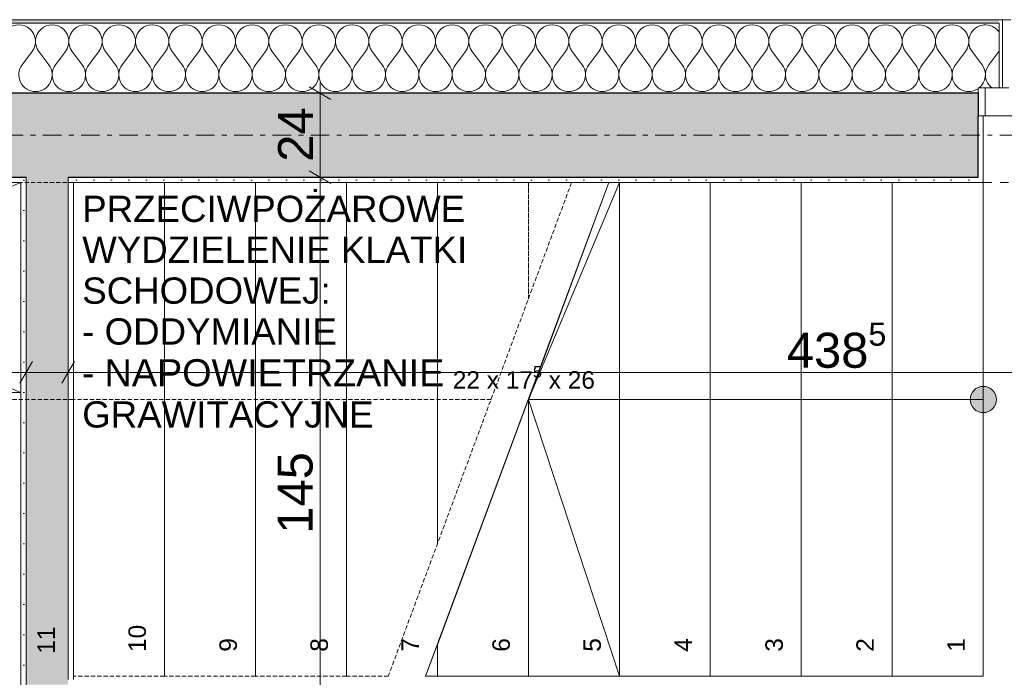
# Model space of a CAD drawing. Extents: x 100 to 2982, y 37 to 2050.
# Tile 53 of 130: x 812 to 1094, y 1635 to 1823. Entities that reach past the tile are written whole.
import ezdxf
from ezdxf.xclip import XClip

# ---------------------------------------------------------------- set-up
doc = ezdxf.new("R2010")
doc.units = 0
doc.header["$MEASUREMENT"] = 0
doc.header["$XCLIPFRAME"] = 0
for name, pattern in [('Przerywana', [24, 12, -12]), ('Przerywana gęsta', [9, 6, -3]), ('Przerywana podwójnie', [54.680554, 26.458333, -10.583333, 7.055556, -10.583333]), ('Wipeout_Contour', [5000, 0, -5000])]:
    doc.linetypes.add(name, pattern=pattern)
for name, color, linetype in [('250-A Schody Pochylnie', 7, 'Continuous'), ('299-A Wymiary Opisy', 7, 'Continuous'), ('330-W Wyposażenie', 7, 'Continuous'), ('410-K Osie', 7, 'Continuous'), ('420-K Ściany', 7, 'Continuous'), ('820-G Rysunki Obrazki', 7, 'Continuous'), ('830-G Teksty Etykiety', 7, 'Continuous'), ('A_ŚCIANY NOŚNE', 7, 'Continuous'), ('Drzwi ARCHICAD', 7, 'Continuous')]:
    doc.layers.add(name, color=color, linetype=linetype)
doc.styles.add('STYL_AUTOMATYCZNY_3', font='arial.ttf')
doc.styles.add('STYL_AUTOMATYCZNY_7', font='arial.ttf')
pattern_1 = [(0, (-18316.349, -206.5255), (0, 8.660254), [0, -5]), (0, (-18313.849, -202.195), (0, 8.660254), [0, -5])]

# ---------------------------------------------------------------- blocks, each defined once
blk = doc.blocks.new('*X12')
at = {"layer": '420-K Ściany', "color": 174, "linetype": 'Continuous', "lineweight": 5, "ltscale": 0.2}
for p, q in [((816.03, 1813.41), (813.17, 1809.6)), ((817.94, 1813.41), (820.79, 1809.6)), ((825.56, 1813.41), (822.7, 1809.6)), ((827.46, 1813.41), (830.32, 1809.6)), ((835.08, 1813.41), (832.22, 1809.6)), ((836.98, 1813.41), (839.84, 1809.6)), ((844.6, 1813.41), (841.75, 1809.6)), ((846.51, 1813.41), (849.37, 1809.6)), ((854.13, 1813.41), (851.27, 1809.6)), ((856.03, 1813.41), (858.89, 1809.6)), ((863.65, 1813.41), (860.79, 1809.6)), ((865.56, 1813.41), (868.41, 1809.6)), ((873.17, 1813.41), (870.32, 1809.6)), ((875.08, 1813.41), (877.94, 1809.6)), ((882.7, 1813.41), (879.84, 1809.6)), ((884.6, 1813.41), (887.46, 1809.6)), ((892.22, 1813.41), (889.37, 1809.6)), ((894.13, 1813.41), (896.98, 1809.6)), ((901.75, 1813.41), (898.89, 1809.6)), ((903.65, 1813.41), (906.51, 1809.6)), ((911.27, 1813.41), (908.41, 1809.6)), ((913.17, 1813.41), (916.03, 1809.6)), ((920.79, 1813.41), (917.94, 1809.6)), ((922.7, 1813.41), (925.56, 1809.6)), ((930.32, 1813.41), (927.46, 1809.6)), ((932.22, 1813.41), (935.08, 1809.6)), ((939.84, 1813.41), (936.98, 1809.6)), ((941.75, 1813.41), (944.6, 1809.6)), ((949.37, 1813.41), (946.51, 1809.6)), ((951.27, 1813.41), (954.13, 1809.6)), ((958.89, 1813.41), (956.03, 1809.6)), ((960.79, 1813.41), (963.65, 1809.6)), ((968.41, 1813.41), (965.56, 1809.6)), ((970.32, 1813.41), (973.17, 1809.6)), ((977.94, 1813.41), (975.08, 1809.6)), ((979.84, 1813.41), (982.7, 1809.6)), ((987.46, 1813.41), (984.6, 1809.6)), ((989.37, 1813.41), (992.22, 1809.6)), ((996.98, 1813.41), (994.13, 1809.6)), ((998.89, 1813.41), (1001.75, 1809.6)), ((1006.51, 1813.41), (1003.65, 1809.6)), ((1008.41, 1813.41), (1011.27, 1809.6)), ((1016.03, 1813.41), (1013.17, 1809.6)), ((1017.94, 1813.41), (1020.79, 1809.6)), ((1025.56, 1813.41), (1022.7, 1809.6)), ((1027.46, 1813.41), (1030.32, 1809.6)), ((1035.08, 1813.41), (1032.22, 1809.6)), ((1036.98, 1813.41), (1039.84, 1809.6)), ((1044.6, 1813.41), (1041.75, 1809.6)), ((1046.51, 1813.41), (1049.37, 1809.6)), ((1054.13, 1813.41), (1051.27, 1809.6)), ((1056.03, 1813.41), (1058.89, 1809.6)), ((1063.65, 1813.41), (1060.79, 1809.6)), ((1065.56, 1813.41), (1068.41, 1809.6)), ((1073.17, 1813.41), (1070.32, 1809.6)), ((1075.08, 1813.41), (1077.94, 1809.6)), ((1082.7, 1813.41), (1079.84, 1809.6)), ((1084.6, 1813.41), (1087.46, 1809.6)), ((1092.22, 1813.41), (1089.37, 1809.6))]:
    blk.add_line(p, q, dxfattribs=at)
for centre, start, end in [((812.22, 1816.27), 323.1301, 216.8699), ((821.75, 1816.27), 323.1301, 216.8699), ((831.27, 1816.27), 323.1301, 216.8699), ((840.79, 1816.27), 323.1301, 216.8699), ((850.32, 1816.27), 323.1301, 216.8699), ((859.84, 1816.27), 323.1301, 216.8699), ((869.37, 1816.27), 323.1301, 216.8699), ((878.89, 1816.27), 323.1301, 216.8699), ((888.41, 1816.27), 323.1301, 216.8699), ((897.94, 1816.27), 323.1301, 216.8699), ((907.46, 1816.27), 323.1301, 216.8699), ((916.98, 1816.27), 323.1301, 216.8699), ((926.51, 1816.27), 323.1301, 216.8699), ((936.03, 1816.27), 323.1301, 216.8699), ((945.56, 1816.27), 323.1301, 216.8699), ((955.08, 1816.27), 323.1301, 216.8699), ((964.6, 1816.27), 323.1301, 216.8699), ((974.13, 1816.27), 323.1301, 216.8699), ((983.65, 1816.27), 323.1301, 216.8699), ((993.17, 1816.27), 323.1301, 216.8699), ((1002.7, 1816.27), 323.1301, 216.8699), ((1012.22, 1816.27), 323.1301, 216.8699), ((1021.75, 1816.27), 323.1301, 216.8699), ((1031.27, 1816.27), 323.1301, 216.8699), ((1040.79, 1816.27), 323.1301, 216.8699), ((1050.32, 1816.27), 323.1301, 216.8699), ((1059.84, 1816.27), 323.1301, 216.8699), ((1069.37, 1816.27), 323.1301, 216.8699), ((1078.89, 1816.27), 323.1301, 216.8699), ((1088.41, 1816.27), 35.2472, 216.8699), ((1088.41, 1816.27), 323.1301, 324.7528), ((816.98, 1806.75), 143.1301, 270), ((816.98, 1806.75), 270, 36.8699), ((826.51, 1806.75), 143.1301, 270), ((826.51, 1806.75), 270, 36.8699), ((836.03, 1806.75), 143.1301, 270), ((836.03, 1806.75), 270, 36.8699), ((845.56, 1806.75), 143.1301, 270), ((845.56, 1806.75), 270, 36.8699), ((855.08, 1806.75), 143.1301, 270), ((855.08, 1806.75), 270, 36.8699), ((864.6, 1806.75), 143.1301, 270), ((864.6, 1806.75), 270, 36.8699), ((874.13, 1806.75), 143.1301, 270), ((874.13, 1806.75), 270, 36.8699), ((883.65, 1806.75), 143.1301, 270), ((883.65, 1806.75), 270, 36.8699), ((893.17, 1806.75), 143.1301, 270), ((893.17, 1806.75), 270, 36.8699), ((902.7, 1806.75), 143.1301, 270), ((902.7, 1806.75), 270, 36.8699), ((912.22, 1806.75), 143.1301, 270), ((912.22, 1806.75), 270, 36.8699), ((921.75, 1806.75), 143.1301, 270), ((921.75, 1806.75), 270, 36.8699), ((931.27, 1806.75), 143.1301, 270), ((931.27, 1806.75), 270, 36.8699), ((940.79, 1806.75), 143.1301, 270), ((940.79, 1806.75), 270, 36.8699), ((950.32, 1806.75), 143.1301, 270), ((950.32, 1806.75), 270, 36.8699), ((959.84, 1806.75), 143.1301, 270), ((959.84, 1806.75), 270, 36.8699), ((969.37, 1806.75), 143.1301, 270), ((969.37, 1806.75), 270, 36.8699), ((978.89, 1806.75), 143.1301, 270), ((978.89, 1806.75), 270, 36.8699), ((988.41, 1806.75), 143.1301, 270), ((988.41, 1806.75), 270, 36.8699), ((997.94, 1806.75), 143.1301, 270), ((997.94, 1806.75), 270, 36.8699), ((1007.46, 1806.75), 143.1301, 270), ((1007.46, 1806.75), 270, 36.8699), ((1016.98, 1806.75), 143.1301, 270), ((1016.98, 1806.75), 270, 36.8699), ((1026.51, 1806.75), 143.1301, 270), ((1026.51, 1806.75), 270, 36.8699), ((1036.03, 1806.75), 143.1301, 270), ((1036.03, 1806.75), 270, 36.8699), ((1045.56, 1806.75), 143.1301, 270), ((1045.56, 1806.75), 270, 36.8699), ((1055.08, 1806.75), 143.1301, 270), ((1055.08, 1806.75), 270, 36.8699), ((1064.6, 1806.75), 143.1301, 270), ((1064.6, 1806.75), 270, 36.8699), ((1074.13, 1806.75), 143.1301, 270), ((1074.13, 1806.75), 270, 36.8699), ((1083.65, 1806.75), 143.1301, 270), ((1083.65, 1806.75), 308.2793, 36.8699), ((1093.17, 1806.75), 143.1301, 231.7207), ((1083.65, 1806.75), 270, 303.8258)]:
    blk.add_arc(centre, 4.76, start, end, dxfattribs=at)
blk = doc.blocks.new('Rysunek_1_1', base_point=(-18316.35, -206.53))
at = {"layer": '420-K Ściany', "linetype": 'Continuous', "lineweight": 5}
h = blk.add_hatch(dxfattribs=at)
h.set_pattern_fill('Tynk_0001', color=176, style=0, pattern_type=2)
h.set_pattern_definition(pattern_1)
h.paths.add_polyline_path([(620.8, 1821.51), (1092.3, 1821.51), (1092.3, 1822.51), (620.8, 1822.51)])
h = blk.add_hatch(dxfattribs=at)
h.set_pattern_fill('Tynk_0001', color=176, style=0, pattern_type=2)
h.set_pattern_definition(pattern_1)
h.paths.add_polyline_path([(1092.3, 1822.51), (1092.3, 1821.51), (1092.3, 1803.01), (1093.3, 1803.01), (1093.3, 1822.51)])
at = {"layer": '420-K Ściany', "linetype": 'Continuous', "lineweight": 13}
for points in [[(664.8, 1777.51), (814.3, 1777.51), (814.3, 1801.51), (664.8, 1801.51)], [(814.3, 1777.51), (826.3, 1777.51), (826.3, 1801.51), (814.3, 1801.51)], [(826.3, 1777.51), (1086.3, 1777.51), (1086.3, 1795.01), (1086.3, 1801.51), (826.3, 1801.51)]]:
    blk.add_hatch(color=62, dxfattribs=at).paths.add_polyline_path(points)
at = {"layer": '420-K Ściany', "linetype": 'Continuous', "lineweight": 5}
h = blk.add_hatch(dxfattribs=at)
h.set_pattern_fill('Tynk_0001', color=180, style=0, pattern_type=2)
h.set_pattern_definition(pattern_1)
h.paths.add_polyline_path([(666.3, 1776.01), (812.8, 1776.01), (812.8, 1777.51), (666.3, 1777.51)])
h = blk.add_hatch(dxfattribs=at)
h.set_pattern_fill('Tynk_0001', color=180, style=0, pattern_type=2)
h.set_pattern_definition(pattern_1)
h.paths.add_polyline_path([(812.8, 1776.01), (814.3, 1776.01), (814.3, 1777.51), (812.8, 1777.51)])
h = blk.add_hatch(dxfattribs=at)
h.set_pattern_fill('Tynk_0001', color=180, style=0, pattern_type=2)
h.set_pattern_definition(pattern_1)
h.paths.add_polyline_path([(826.3, 1776.01), (827.8, 1776.01), (827.8, 1777.51), (826.3, 1777.51)])
at = {"layer": 'A_ŚCIANY NOŚNE', "linetype": 'Continuous', "lineweight": 5}
h = blk.add_hatch(dxfattribs=at)
h.set_pattern_fill('Tynk_0001', color=180, style=0, pattern_type=2)
h.set_pattern_definition(pattern_1)
h.paths.add_polyline_path([(812.8, 1776.01), (812.8, 1620.51), (814.3, 1620.51), (814.3, 1776.01)])
at = {"layer": 'A_ŚCIANY NOŚNE', "linetype": 'Continuous', "lineweight": 13}
for points in [[(814.3, 1776.01), (826.3, 1776.01), (826.3, 1777.51), (814.3, 1777.51)], [(814.3, 1776.01), (814.3, 1632.51), (826.3, 1632.51), (826.3, 1776.01)]]:
    blk.add_hatch(color=62, dxfattribs=at).paths.add_polyline_path(points)
at = {"layer": 'A_ŚCIANY NOŚNE', "linetype": 'Continuous', "lineweight": 5}
h = blk.add_hatch(dxfattribs=at)
h.set_pattern_fill('Tynk_0001', color=180, style=0, pattern_type=2)
h.set_pattern_definition(pattern_1)
h.paths.add_polyline_path([(827.8, 1634.01), (827.8, 1776.01), (826.3, 1776.01), (826.3, 1634.01)])
at = {"layer": '250-A Schody Pochylnie', "color": 91, "linetype": 'Przerywana gęsta', "lineweight": 13, "ltscale": 0.2}
for p, q in [((666.3, 1776.01), (827.8, 1776.01)), ((827.8, 1635.01), (827.8, 1776.01)), ((827.8, 1776.01), (853.8, 1776.01)), ((827.8, 1776.01), (827.8, 1635.01)), ((853.8, 1635.01), (853.8, 1776.01)), ((853.8, 1776.01), (879.8, 1776.01)), ((853.8, 1776.01), (853.8, 1635.01)), ((879.8, 1635.01), (879.8, 1776.01)), ((879.8, 1776.01), (905.8, 1776.01)), ((879.8, 1776.01), (879.8, 1635.01)), ((905.8, 1635.01), (905.8, 1776.01)), ((905.8, 1776.01), (931.8, 1776.01)), ((905.8, 1776.01), (905.8, 1635.01)), ((853.8, 1635.01), (827.8, 1635.01)), ((827.8, 1635.01), (827.8, 1634.01)), ((879.8, 1635.01), (853.8, 1635.01)), ((905.8, 1635.01), (879.8, 1635.01)), ((917.79, 1635.01), (905.8, 1635.01))]:
    blk.add_line(p, q, dxfattribs=at)
at = {"layer": '250-A Schody Pochylnie', "color": 1, "linetype": 'Continuous', "lineweight": 13, "ltscale": 0.2}
for p, q in [((980.83, 1776.01), (1087.8, 1776.01)), ((1087.8, 1776.01), (1087.8, 1635.01)), ((1087.8, 1635.01), (928.46, 1635.01))]:
    blk.add_line(p, q, dxfattribs=at)
at = {"layer": '250-A Schody Pochylnie', "color": 11, "linetype": 'Przerywana gęsta', "lineweight": 13, "ltscale": 0.2}
blk.add_line((827.8, 1714.01), (757.8, 1714.01), dxfattribs=at)
at = {"layer": '299-A Wymiary Opisy', "color": 85, "linetype": 'Continuous', "lineweight": 13, "ltscale": 0.2}
for p, q in [((898.28, 1801.51), (898.28, 1804.57)), ((902.97, 1801.51), (893.59, 1801.51)), ((898.28, 1777.51), (898.28, 1801.51)), ((902.97, 1777.51), (893.59, 1777.51)), ((898.28, 1632.51), (898.28, 1777.51)), ((814.3, 1717.08), (814.3, 1726.45)), ((826.3, 1717.08), (826.3, 1726.45)), ((664.8, 1721.76), (814.3, 1721.76)), ((814.3, 1721.76), (826.3, 1721.76))]:
    blk.add_line(p, q, dxfattribs=at)
at = {"layer": '299-A Wymiary Opisy', "color": 45, "linetype": 'Continuous', "lineweight": 15, "ltscale": 0.2}
for p, q in [((901.41, 1799.7), (895.16, 1803.31)), ((895.16, 1779.31), (901.41, 1775.7)), ((816.11, 1724.89), (812.5, 1718.64)), ((828.11, 1724.89), (824.5, 1718.64))]:
    blk.add_line(p, q, dxfattribs=at)
at = {"layer": '330-W Wyposażenie', "color": 4, "linetype": 'Continuous', "lineweight": 13, "ltscale": 0.2}
for p, q in [((812.8, 1776.01), (666.3, 1716.01)), ((666.3, 1776.01), (812.8, 1716.01))]:
    blk.add_line(p, q, dxfattribs=at)
at = {"layer": '330-W Wyposażenie', "color": 4, "linetype": 'Continuous', "lineweight": 13, "ltscale": 0.2, "flags": 128}
blk.add_lwpolyline([(666.3, 1776.01), (812.8, 1776.01), (812.8, 1716.01), (666.3, 1716.01)], close=True, dxfattribs=at)
at = {"layer": '410-K Osie', "color": 4, "linetype": 'Przerywana podwójnie', "lineweight": 13, "ltscale": 0.2}
blk.add_line((589.42, 1789.51), (2255.56, 1789.51), dxfattribs=at)
blk.add_line((589.42, 1789.51), (2255.56, 1789.51), dxfattribs=at)
at = {"layer": '420-K Ściany', "color": 67, "linetype": 'Continuous', "lineweight": 13, "ltscale": 0.2}
for p, q in [((1092.3, 1821.51), (640.8, 1821.51)), ((1092.3, 1821.51), (1092.3, 1803.01)), ((814.3, 1777.51), (814.3, 1776.01)), ((814.3, 1777.51), (814.3, 1776.01)), ((826.3, 1776.01), (826.3, 1777.51)), ((826.3, 1776.01), (826.3, 1777.51))]:
    blk.add_line(p, q, dxfattribs=at)
at = {"layer": '420-K Ściany', "color": 47, "linetype": 'Continuous', "lineweight": 15, "ltscale": 0.2}
for p, q in [((1092.3, 1822.51), (1093.3, 1822.51)), ((1093.3, 1803.01), (1093.3, 1822.51)), ((1092.3, 1803.01), (1086.3, 1803.01)), ((1086.3, 1803.01), (1086.3, 1801.51)), ((1092.3, 1803.01), (1093.3, 1803.01)), ((1086.3, 1795.01), (1087.8, 1795.01))]:
    blk.add_line(p, q, dxfattribs=at)
at = {"layer": '420-K Ściany', "color": 27, "linetype": 'Continuous', "lineweight": 25, "ltscale": 0.2}
for p, q in [((814.3, 1801.51), (664.8, 1801.51)), ((826.3, 1801.51), (814.3, 1801.51)), ((1086.3, 1801.51), (826.3, 1801.51)), ((1086.3, 1801.51), (1086.3, 1795.01)), ((1086.3, 1777.51), (1086.3, 1795.01)), ((664.8, 1777.51), (814.3, 1777.51)), ((826.3, 1777.51), (1086.3, 1777.51))]:
    blk.add_line(p, q, dxfattribs=at)
at = {"layer": '420-K Ściany', "color": 47, "linetype": 'Continuous', "lineweight": 15, "ltscale": 0.2, "flags": 128}
for points in [[(1092.3, 1822.51), (619.8, 1822.51)], [(666.3, 1776.01), (812.8, 1776.01)]]:
    blk.add_lwpolyline(points, dxfattribs=at)
at = {"layer": 'A_ŚCIANY NOŚNE', "color": 67, "linetype": 'Continuous', "lineweight": 13, "ltscale": 0.2}
for p, q in [((814.3, 1776.01), (814.3, 1632.51)), ((826.3, 1634.01), (826.3, 1776.01))]:
    blk.add_line(p, q, dxfattribs=at)
at = {"layer": 'A_ŚCIANY NOŚNE', "color": 47, "linetype": 'Continuous', "lineweight": 15, "ltscale": 0.2, "flags": 128}
for points in [[(812.8, 1776.01), (812.8, 1620.51)], [(827.8, 1634.01), (827.8, 1776.01)]]:
    blk.add_lwpolyline(points, dxfattribs=at)
at = {"layer": 'Drzwi ARCHICAD', "color": 47, "linetype": 'Continuous', "lineweight": 15, "ltscale": 0.2}
for p, q in [((1092.3, 1822.51), (1093.3, 1822.51)), ((1093.3, 1803.01), (1093.3, 1822.51)), ((1086.3, 1803.01), (1086.3, 1801.51)), ((1086.3, 1803.01), (1086.3, 1801.51)), ((1092.3, 1803.01), (1086.3, 1803.01)), ((1092.3, 1803.01), (1086.3, 1803.01))]:
    blk.add_line(p, q, dxfattribs=at)
at = {"layer": 'Drzwi ARCHICAD', "color": 3, "linetype": 'Przerywana', "lineweight": 13, "ltscale": 0.2}
blk.add_line((1093.3, 1822.51), (1257.8, 1822.51), dxfattribs=at)
at = {"layer": 'Drzwi ARCHICAD', "color": 23, "linetype": 'Continuous', "lineweight": 15, "ltscale": 0.2}
for p, q in [((1088.3, 1803.01), (1086.3, 1803.01)), ((1086.3, 1803.01), (1086.3, 1795.01)), ((1095.1, 1803.01), (1088.3, 1803.01)), ((1088.3, 1803.01), (1088.3, 1795.01)), ((1088.3, 1795.01), (1086.3, 1795.01)), ((1088.3, 1795.01), (1096.3, 1795.01))]:
    blk.add_line(p, q, dxfattribs=at)
at = {"layer": 'Drzwi ARCHICAD', "color": 27, "linetype": 'Continuous', "lineweight": 25, "ltscale": 0.2}
blk.add_line((1086.3, 1801.51), (1086.3, 1795.01), dxfattribs=at)
blk.add_line((1086.3, 1801.51), (1086.3, 1795.01), dxfattribs=at)
at = {"color": 65, "linetype": 'Continuous', "lineweight": 13, "ltscale": 0.2}
blk.add_blockref('*X12', (0, 0), dxfattribs=at)
at = {"layer": '250-A Schody Pochylnie', "color": 71, "linetype": 'Continuous', "lineweight": 13, "char_height": 5, "attachment_point": 6, "rotation": 90, "style": 'STYL_AUTOMATYCZNY_3'}
for s, insert in [('\\A1;{\\pqr;\\fArial|b0|i0|c238|p38;11}', (820.02, 1649.14)), ('\\A1;{\\pqr;\\fArial|b0|i0|c238|p38;10}', (846.06, 1649.65)), ('\\A1;{\\pqr;\\fArial|b0|i0|c238|p38;9}', (872.06, 1645.85)), ('\\A1;{\\pqr;\\fArial|b0|i0|c238|p38;8}', (898.06, 1645.85)), ('\\A1;{\\pqr;\\fArial|b0|i0|c238|p38;7}', (924.02, 1645.85))]:
    blk.add_mtext(s, dxfattribs=dict(at, insert=insert))
at = {"layer": '299-A Wymiary Opisy', "color": 46, "linetype": 'Continuous', "lineweight": 15, "char_height": 10, "attachment_point": 7, "rotation": 90, "style": 'STYL_AUTOMATYCZNY_7'}
for s, insert, width in [('\\A1;{\\pql;\\fArial|b0|i0|c0|p38;24}', (896.28, 1781.92), 15.1772), ('\\A1;{\\pql;\\fArial|b0|i0|c0|p38;145}', (896.28, 1675.69), 22.7658)]:
    blk.add_mtext(s, dxfattribs=dict(at, insert=insert, width=width))
at = {"color": 254, "linetype": 'Wipeout_Contour', "lineweight": 0, "ltscale": 8065.191576}
blk.add_wipeout([(1087.8, 1776.01), (1061.8, 1776.01), (1061.8, 1635.01), (1087.8, 1635.01)], dxfattribs=at).dxf.layer = '250-A Schody Pochylnie'
at = {"layer": '250-A Schody Pochylnie', "linetype": 'Continuous', "lineweight": 13}
blk.add_hatch(color=71, dxfattribs=at).paths.add_polyline_path([(1087.8, 1710.26, 1), (1087.8, 1717.76, 1)])
at = {"layer": '420-K Ściany', "linetype": 'Continuous', "lineweight": 5}
h = blk.add_hatch(dxfattribs=at)
h.set_pattern_fill('Tynk_0001', color=180, style=0, pattern_type=2)
h.set_pattern_definition(pattern_1)
h.paths.add_polyline_path([(1087.8, 1776.01), (1087.8, 1795.01), (1086.3, 1795.01), (1086.3, 1777.51), (1086.3, 1776.01)])
at = {"layer": '250-A Schody Pochylnie', "color": 11, "linetype": 'Continuous', "lineweight": 13, "ltscale": 0.2}
for p, q in [((1061.8, 1635.01), (1061.8, 1776.01)), ((1061.8, 1776.01), (1087.8, 1776.01)), ((1087.8, 1776.01), (1087.8, 1635.01)), ((1087.8, 1635.01), (1061.8, 1635.01))]:
    blk.add_line(p, q, dxfattribs=at)
at = {"layer": '250-A Schody Pochylnie', "color": 11, "linetype": 'Continuous', "lineweight": 13, "ltscale": 0.2, "flags": 128}
blk.add_lwpolyline([(1087.8, 1710.26, -1), (1087.8, 1717.76, -1)], format="xyb", close=True, dxfattribs=at)
at = {"layer": '420-K Ściany', "color": 47, "linetype": 'Continuous', "lineweight": 15, "ltscale": 0.2}
for p in [(1087.8, 1795.01), (1086.3, 1776.01)]:
    blk.add_line(p, (1087.8, 1776.01), dxfattribs=at)
at = {"layer": 'Drzwi ARCHICAD', "color": 47, "linetype": 'Continuous', "lineweight": 15, "ltscale": 0.2}
for p in [(1087.8, 1795.01), (1086.3, 1776.01)]:
    blk.add_line(p, (1087.8, 1776.01), dxfattribs=at)
at = {"layer": 'Drzwi ARCHICAD', "color": 3, "linetype": 'Przerywana', "lineweight": 13, "ltscale": 0.2}
blk.add_line((1087.8, 1776.01), (1263.3, 1776.01), dxfattribs=at)
at = {"layer": '250-A Schody Pochylnie', "color": 71, "linetype": 'Continuous', "lineweight": 13, "insert": (1080.02, 1645.85), "char_height": 5, "attachment_point": 6, "rotation": 90, "style": 'STYL_AUTOMATYCZNY_3'}
blk.add_mtext('\\A1;{\\pqr;\\fArial|b0|i0|c238|p38;1}', dxfattribs=at)
at = {"color": 254, "linetype": 'Wipeout_Contour', "lineweight": 0, "ltscale": 8010.190074}
blk.add_wipeout([(1061.8, 1776.01), (1035.8, 1776.01), (1035.8, 1635.01), (1061.8, 1635.01)], dxfattribs=at).dxf.layer = '250-A Schody Pochylnie'
at = {"layer": '250-A Schody Pochylnie', "color": 11, "linetype": 'Continuous', "lineweight": 13, "ltscale": 0.2}
for p, q in [((1035.8, 1635.01), (1035.8, 1776.01)), ((1035.8, 1776.01), (1061.8, 1776.01)), ((1061.8, 1776.01), (1061.8, 1635.01)), ((1087.8, 1714.01), (1061.8, 1714.01)), ((1061.8, 1635.01), (1035.8, 1635.01))]:
    blk.add_line(p, q, dxfattribs=at)
at = {"layer": '250-A Schody Pochylnie', "color": 71, "linetype": 'Continuous', "lineweight": 13, "insert": (1054.02, 1645.85), "char_height": 5, "attachment_point": 6, "rotation": 90, "style": 'STYL_AUTOMATYCZNY_3'}
blk.add_mtext('\\A1;{\\pqr;\\fArial|b0|i0|c238|p38;2}', dxfattribs=at)
at = {"color": 254, "linetype": 'Wipeout_Contour', "lineweight": 0, "ltscale": 7956.167759}
blk.add_wipeout([(1035.8, 1776.01), (1009.8, 1776.01), (1009.8, 1635.01), (1035.8, 1635.01)], dxfattribs=at).dxf.layer = '250-A Schody Pochylnie'
at = {"layer": '250-A Schody Pochylnie', "color": 11, "linetype": 'Continuous', "lineweight": 13, "ltscale": 0.2}
for p, q in [((1009.8, 1635.01), (1009.8, 1776.01)), ((1009.8, 1776.01), (1035.8, 1776.01)), ((1035.8, 1776.01), (1035.8, 1635.01)), ((1035.8, 1635.01), (1009.8, 1635.01))]:
    blk.add_line(p, q, dxfattribs=at)
at = {"layer": '250-A Schody Pochylnie', "color": 71, "linetype": 'Continuous', "lineweight": 13, "insert": (1028.06, 1645.85), "char_height": 5, "attachment_point": 6, "rotation": 90, "style": 'STYL_AUTOMATYCZNY_3'}
blk.add_mtext('\\A1;{\\pqr;\\fArial|b0|i0|c238|p38;3}', dxfattribs=at)
at = {"layer": '299-A Wymiary Opisy', "color": 46, "linetype": 'Continuous', "lineweight": 15, "insert": (1031.66, 1720.16), "char_height": 10, "attachment_point": 7, "style": 'STYL_AUTOMATYCZNY_3'}
blk.add_mtext('\\A1;{\\pql;\\fArial|b0|i0|c238|p38;438\\fArial|b0|i0|c238|p38;\\A1{\\H.66x;\\S5^  ;}}', dxfattribs=at)
at = {"color": 254, "linetype": 'Wipeout_Contour', "lineweight": 0, "ltscale": 7903.144758}
blk.add_wipeout([(1009.8, 1776.01), (983.8, 1776.01), (983.8, 1635.01), (1009.8, 1635.01)], dxfattribs=at).dxf.layer = '250-A Schody Pochylnie'
at = {"layer": '250-A Schody Pochylnie', "color": 11, "linetype": 'Continuous', "lineweight": 13, "ltscale": 0.2}
for p, q in [((983.8, 1635.01), (983.8, 1776.01)), ((983.8, 1776.01), (1009.8, 1776.01)), ((1009.8, 1776.01), (1009.8, 1635.01)), ((1009.8, 1635.01), (983.8, 1635.01))]:
    blk.add_line(p, q, dxfattribs=at)
at = {"layer": '250-A Schody Pochylnie', "color": 71, "linetype": 'Continuous', "lineweight": 13, "insert": (1002.02, 1645.85), "char_height": 5, "attachment_point": 6, "rotation": 90, "style": 'STYL_AUTOMATYCZNY_3'}
blk.add_mtext('\\A1;{\\pqr;\\fArial|b0|i0|c238|p38;4}', dxfattribs=at)
at = {"color": 254, "linetype": 'Wipeout_Contour', "lineweight": 0, "ltscale": 9825.518349}
blk.add_wipeout([(983.8, 1776.01), (980.83, 1776.01), (957.8, 1714.01), (957.8, 1635.01), (983.8, 1635.01)], dxfattribs=at).dxf.layer = '250-A Schody Pochylnie'
at = {"layer": '420-K Ściany', "linetype": 'Continuous', "lineweight": 5}
h = blk.add_hatch(dxfattribs=at)
h.set_pattern_fill('Tynk_0001', color=180, style=0, pattern_type=2)
h.set_pattern_definition(pattern_1)
h.paths.add_polyline_path([(827.8, 1777.51), (827.8, 1776.01), (1086.3, 1776.01), (1086.3, 1777.51)])
at = {"layer": '250-A Schody Pochylnie', "color": 91, "linetype": 'Przerywana gęsta', "lineweight": 13, "ltscale": 0.2}
for p, q in [((931.8, 1776.01), (957.8, 1776.01)), ((957.8, 1742.73), (957.8, 1776.01)), ((957.8, 1776.01), (970.16, 1776.01)), ((957.8, 1776.01), (957.8, 1742.73))]:
    blk.add_line(p, q, dxfattribs=at)
at = {"layer": '250-A Schody Pochylnie', "color": 11, "linetype": 'Continuous', "lineweight": 13, "ltscale": 0.2}
for p, q in [((980.83, 1776.01), (983.8, 1776.01)), ((983.8, 1776.01), (983.8, 1635.01)), ((957.8, 1635.01), (957.8, 1714.01)), ((983.8, 1635.01), (957.8, 1635.01))]:
    blk.add_line(p, q, dxfattribs=at)
at = {"layer": '299-A Wymiary Opisy', "color": 85, "linetype": 'Continuous', "lineweight": 13, "ltscale": 0.2}
blk.add_line((826.3, 1721.76), (1264.8, 1721.76), dxfattribs=at)
at = {"layer": '420-K Ściany', "color": 47, "linetype": 'Continuous', "lineweight": 15, "ltscale": 0.2, "flags": 128}
blk.add_lwpolyline([(827.8, 1776.01), (1086.3, 1776.01)], dxfattribs=at)
at = {"layer": '250-A Schody Pochylnie', "color": 71, "linetype": 'Continuous', "lineweight": 13, "insert": (976.06, 1645.85), "char_height": 5, "attachment_point": 6, "rotation": 90, "style": 'STYL_AUTOMATYCZNY_3'}
blk.add_mtext('\\A1;{\\pqr;\\fArial|b0|i0|c238|p38;5}', dxfattribs=at)
at = {"color": 254, "linetype": 'Wipeout_Contour', "lineweight": 0, "ltscale": 7629.186625}
blk.add_wipeout([(957.8, 1714.01), (931.8, 1644.01), (931.8, 1635.01), (957.8, 1635.01)], dxfattribs=at).dxf.layer = '250-A Schody Pochylnie'
at = {"layer": '250-A Schody Pochylnie', "color": 91, "linetype": 'Przerywana gęsta', "lineweight": 13, "ltscale": 0.2}
for p, q in [((931.8, 1672.73), (931.8, 1776.01)), ((931.8, 1776.01), (931.8, 1672.73))]:
    blk.add_line(p, q, dxfattribs=at)
at = {"layer": '250-A Schody Pochylnie', "color": 11, "linetype": 'Continuous', "lineweight": 13, "ltscale": 0.2}
for p, q in [((957.8, 1714.01), (983.8, 1776.01)), ((957.8, 1714.01), (957.8, 1635.01)), ((1061.8, 1714.01), (957.8, 1714.01)), ((983.8, 1635.01), (957.8, 1714.01)), ((931.8, 1635.01), (931.8, 1644.01)), ((957.8, 1635.01), (931.8, 1635.01))]:
    blk.add_line(p, q, dxfattribs=at)
at = {"layer": '250-A Schody Pochylnie', "color": 11, "linetype": 'Przerywana gęsta', "lineweight": 13, "ltscale": 0.2}
blk.add_line((947.13, 1714.01), (827.8, 1714.01), dxfattribs=at)
at = {"layer": '250-A Schody Pochylnie', "color": 71, "linetype": 'Continuous', "lineweight": 13, "insert": (957.8, 1715.64), "char_height": 5, "attachment_point": 8, "style": 'STYL_AUTOMATYCZNY_3'}
blk.add_mtext('\\A1;{\\pqc;\\pt0,355;\\fArial|b0|i0|c238|p38;22 x \\fArial|b0|i0|c238|p38;17\\fArial|b0|i0|c238|p38;\\A1{\\H.66x;\\S5^  ;}\\fArial|b0|i0|c238|p38;\\fArial|b0|i0|c238|p38; x \\fArial|b0|i0|c238|p38;26\\fArial|b0|i0|c238|p38;\\A1{\\H.66x;\\S^  ;}\\fArial|b0|i0|c238|p38;\\fArial|b0|i0|c238|p38;\\fArial|b0|i0|c238|p38;\\fArial|b0|i0|c238|p38;\\A1{\\H.66x;\\S^  ;}\\fArial|b0|i0|c238|p38;}', dxfattribs=at)
at = {"layer": '250-A Schody Pochylnie', "color": 71, "linetype": 'Continuous', "lineweight": 13, "insert": (950.06, 1645.85), "char_height": 5, "attachment_point": 6, "rotation": 90, "style": 'STYL_AUTOMATYCZNY_3'}
blk.add_mtext('\\A1;{\\pqr;\\fArial|b0|i0|c238|p38;6}', dxfattribs=at)
at = {"layer": '830-G Teksty Etykiety', "color": 1, "linetype": 'Continuous', "lineweight": 13, "insert": (830.32, 1772.23), "char_height": 7.5, "attachment_point": 1, "line_spacing_factor": 0.933855, "style": 'STYL_AUTOMATYCZNY_7'}
blk.add_mtext('\\A1;{\\pql;\\fArial|b0|i0|c0|p38;PRZECIWPOŻAROWE\\P\\pql;\\fArial|b0|i0|c0|p38;WYDZIELENIE KLATKI \\P\\pql;\\fArial|b0|i0|c0|p38;SCHODOWE\\fArial|b0|i0|c0|p38;J\\fArial|b0|i0|c0|p38;:\\P\\pql;\\fArial|b0|i0|c0|p38;- ODDYMIANIE\\P\\pql;\\fArial|b0|i0|c0|p38;- \\fArial|b0|i0|c0|p38;\\H1.029337x;NAPOWIETRZANIE\\fArial|b0|i0|c0|p38;\\H0.971499x; \\P\\pql;\\fArial|b0|i0|c0|p38;GRAWITACYJNE}', dxfattribs=at)
at = {"color": 254, "linetype": 'Wipeout_Contour', "lineweight": 0, "ltscale": 5651.157687}
blk.add_wipeout([(931.8, 1644.01), (928.46, 1635.01), (931.8, 1635.01)], dxfattribs=at).dxf.layer = '250-A Schody Pochylnie'
at = {"layer": '250-A Schody Pochylnie', "color": 11, "linetype": 'Przerywana gęsta', "lineweight": 13, "ltscale": 0.2}
blk.add_line((970.16, 1776.01), (917.79, 1635.01), dxfattribs=at)
at = {"layer": '250-A Schody Pochylnie', "color": 11, "linetype": 'Continuous', "lineweight": 13, "ltscale": 0.2}
for p, q in [((980.83, 1776.01), (928.46, 1635.01)), ((931.8, 1644.01), (931.8, 1635.01)), ((931.8, 1635.01), (928.46, 1635.01))]:
    blk.add_line(p, q, dxfattribs=at)

msp = doc.modelspace()

# ---------------------------------------------------------------- block references
at = {"layer": '820-G Rysunki Obrazki', "color": 65, "linetype": 'Continuous', "lineweight": 13, "ltscale": 0.2}
ref = msp.add_blockref('Rysunek_1_1', (-18316.35, -206.53), dxfattribs=at)
XClip(ref).set_block_clipping_path([(244.527027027, 75.2081975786), (2570.9054054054, 2024.1891891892)])

doc.saveas('drawing.dxf')
